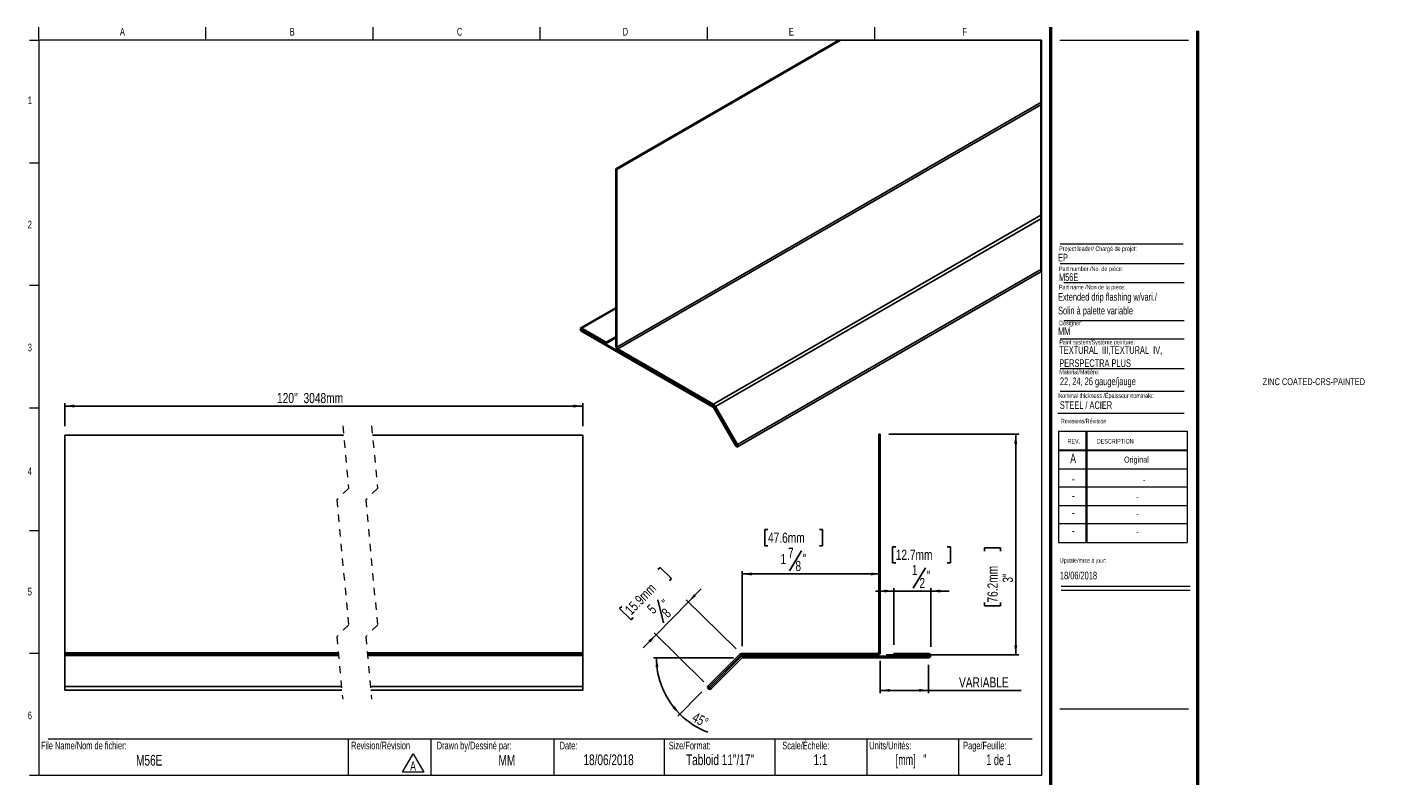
# Model space of a CAD drawing. Header units: inches. Extents: x 0.5 to 18.9, y 0.4 to 10.7.
import ezdxf

# ---------------------------------------------------------------- set-up
doc = ezdxf.new("R2010")
doc.units = ezdxf.units.IN
doc.header["$MEASUREMENT"] = 0
doc.linetypes.add('HIDDEN', pattern=[0.075, 0.05, -0.025])
doc.layers.add('FORMAT', color=7, linetype='Continuous')
doc.styles.add('SLDTEXTSTYLE0', font='TXT', dxfattribs={"width": 0.7})
doc.styles.add('SLDTEXTSTYLE1', font='TXT', dxfattribs={"width": 0.633333})
doc.styles.add('SLDTEXTSTYLE2', font='TXT', dxfattribs={"width": 0.625})
doc.styles.add('SLDTEXTSTYLE3', font='TXT', dxfattribs={"width": 0.75})
doc.dimstyles.new('SLDDIMSTYLE0', dxfattribs={"dimtxt": 0.137795, "dimasz": 0.13, "dimexe": 0, "dimexo": 0.0625, "dimgap": 0.034449, "dimtad": 1, "dimdec": 6, "dimrnd": 1e-09, "dimzin": 12, "dimdsep": 46, "dimlunit": 5, "dimtxsty": 'SLDTEXTSTYLE3', "dimsah": 1, "dimcen": 0.09, "dimadec": 0, "dimazin": 3, "dimtfac": 1, "dimtmove": 0, "dimatfit": 0, "dimfxl": 1, "dimfrac": 2, "dimtolj": 1, "dimtzin": 12, "dimarcsym": 0})
doc.dimstyles.new('SLDDIMSTYLE1', dxfattribs={"dimtxt": 0.137795, "dimasz": 0.13, "dimexe": 0, "dimexo": 0.0625, "dimgap": 0.034449, "dimtad": 1, "dimrnd": 1e-09, "dimzin": 12, "dimdsep": 46, "dimlunit": 5, "dimtxsty": 'SLDTEXTSTYLE3', "dimsah": 1, "dimcen": 0.09, "dimadec": 0, "dimazin": 3, "dimtfac": 1, "dimtofl": 0, "dimtmove": 0, "dimatfit": 3, "dimfxl": 1, "dimfrac": 2, "dimtolj": 1, "dimtzin": 12, "dimarcsym": 0})
doc.dimstyles.new('SLDDIMSTYLE2', dxfattribs={"dimtxt": 0.137795, "dimasz": 0.13, "dimexe": 0, "dimexo": 0.0625, "dimgap": 0.034449, "dimtad": 1, "dimdec": 6, "dimrnd": 1e-09, "dimzin": 12, "dimdsep": 46, "dimlunit": 5, "dimtxsty": 'SLDTEXTSTYLE3', "dimsah": 1, "dimcen": 0.09, "dimadec": 0, "dimazin": 3, "dimtfac": 1, "dimtofl": 0, "dimtmove": 0, "dimatfit": 3, "dimfxl": 1, "dimfrac": 2, "dimtolj": 1, "dimtzin": 12, "dimarcsym": 0})
doc.dimstyles.new('SLDDIMSTYLE3', dxfattribs={"dimtxt": 0.137795, "dimasz": 0.13, "dimexe": 0, "dimexo": 0.0625, "dimgap": 0.034449, "dimtad": 1, "dimdec": 4, "dimzin": 12, "dimdsep": 46, "dimlunit": 5, "dimtxsty": 'SLDTEXTSTYLE3', "dimsah": 1, "dimcen": 0.09, "dimazin": 3, "dimtfac": 1, "dimtofl": 0, "dimtmove": 0, "dimatfit": 3, "dimfxl": 1, "dimfrac": 2, "dimtolj": 1, "dimtzin": 12, "dimarcsym": 0})

# ---------------------------------------------------------------- blocks, each defined once
blk = doc.blocks.new('SW_NOTE_0')
at = {"color": 0, "linetype": 'Continuous', "lineweight": 0}
for p, q in [((-0.096, 0.015), (0.049, 0.266)), ((0.049, 0.266), (0.194, 0.015)), ((0.194, 0.015), (-0.096, 0.015))]:
    blk.add_line(p, q, dxfattribs=at)
at = {"color": 0, "linetype": 'Continuous', "lineweight": 0, "insert": (0.049, 0.161), "char_height": 0.125, "attachment_point": 2, "style": 'SLDTEXTSTYLE0'}
blk.add_mtext('A', dxfattribs=at)
blk = doc.blocks.new('SW_NOTE_1')
at = {"layer": 'FORMAT', "color": 0, "char_height": 0.10417, "attachment_point": 1, "style": 'SLDTEXTSTYLE0'}
for s, insert in [('TEXTURAL  III,TEXTURAL  IV,', (0, 0.134)), ('PERSPECTRA PLUS', (0, -0.044))]:
    blk.add_mtext(s, dxfattribs=dict(at, insert=insert))
blk = doc.blocks.new('_D')
at = {"layer": 'FORMAT', "color": 250, "true_color": 0x454545}
for p, q in [((12.271, 3.63), (12.229, 3.63)), ((12.229, 3.63), (12.229, 3.412)), ((12.972, 3.63), (13.014, 3.63)), ((13.014, 3.63), (13.014, 3.412)), ((12.229, 3.412), (12.271, 3.412)), ((12.676, 3.343), (12.51, 3.068)), ((13.014, 3.412), (12.972, 3.412)), ((12.246, 3.027), (11.996, 3.027)), ((12.246, 2.296), (12.246, 3.067)), ((12.246, 3.027), (12.746, 3.027)), ((12.746, 2.268), (12.746, 3.067)), ((12.746, 3.027), (12.996, 3.027))]:
    blk.add_line(p, q, dxfattribs=at)
for points in [[(12.246, 3.027), (12.116, 3.047), (12.116, 3.007)], [(12.746, 3.027), (12.876, 3.007), (12.876, 3.047)]]:
    blk.add_solid(points, dxfattribs=at)
at = {"layer": 'FORMAT', "color": 250, "true_color": 0x454545, "attachment_point": 1, "style": 'SLDTEXTSTYLE3'}
for s, insert, char_height in [('12.7mm', (12.271, 3.589), 0.1378), ('1', (12.491, 3.383), 0.138), ('2', (12.593, 3.205), 0.138), ('"', (12.695, 3.302), 0.138)]:
    blk.add_mtext(s, dxfattribs=dict(at, insert=insert, char_height=char_height))
blk = doc.blocks.new('_D_1')
at = {"layer": 'FORMAT'}
for p, q in [((12.179, 5.158), (13.942, 5.158)), ((13.902, 5.158), (13.902, 2.158)), ((13.477, 3.571), (13.477, 3.613)), ((13.477, 3.613), (13.696, 3.613)), ((13.696, 3.613), (13.696, 3.571)), ((13.477, 2.87), (13.477, 2.828)), ((13.477, 2.828), (13.696, 2.828)), ((13.696, 2.828), (13.696, 2.87)), ((12.14, 2.158), (13.942, 2.158))]:
    blk.add_line(p, q, dxfattribs=at)
for points in [[(13.902, 5.158), (13.882, 5.028), (13.922, 5.028)], [(13.902, 2.158), (13.922, 2.288), (13.882, 2.288)]]:
    blk.add_solid(points, dxfattribs=at)
at = {"layer": 'FORMAT', "char_height": 0.1378, "attachment_point": 1, "rotation": 90, "style": 'SLDTEXTSTYLE3'}
for s, insert in [('76.2mm', (13.518, 2.87)), ('3"', (13.725, 3.141))]:
    blk.add_mtext(s, dxfattribs=dict(at, insert=insert))
blk = doc.blocks.new('_D_2')
at = {"layer": 'FORMAT'}
for p, q in [((10.535, 3.862), (10.493, 3.862)), ((10.493, 3.862), (10.493, 3.644)), ((11.236, 3.862), (11.278, 3.862)), ((11.278, 3.862), (11.278, 3.644)), ((10.493, 3.644), (10.535, 3.644)), ((10.991, 3.575), (10.826, 3.3)), ((11.278, 3.644), (11.236, 3.644)), ((10.186, 2.276), (10.186, 3.299)), ((12.061, 3.259), (10.186, 3.259))]:
    blk.add_line(p, q, dxfattribs=at)
for points in [[(10.186, 3.259), (10.316, 3.239), (10.316, 3.279)], [(12.061, 3.259), (11.931, 3.279), (11.931, 3.239)]]:
    blk.add_solid(points, dxfattribs=at)
at = {"layer": 'FORMAT', "attachment_point": 1, "style": 'SLDTEXTSTYLE3'}
for s, insert, char_height in [('47.6mm', (10.535, 3.821), 0.1378), ('1', (10.705, 3.532), 0.138), ('7', (10.807, 3.615), 0.138), ('"', (11.01, 3.534), 0.138), ('8', (10.908, 3.437), 0.138)]:
    blk.add_mtext(s, dxfattribs=dict(at, insert=insert, char_height=char_height))
blk = doc.blocks.new('_D_3')
at = {"layer": 'FORMAT'}
for p, q in [((10.067, 2.121), (8.98, 2.121)), ((9.638, 1.655), (9.31, 1.326))]:
    blk.add_line(p, q, dxfattribs=at)
for start, end in [(180, 225), (225, 249.2286)]:
    blk.add_arc((10.104, 2.121), 1.085, start, end, dxfattribs=at)
for points in [[(9.02, 2.121), (9.007, 1.99), (9.047, 1.993)], [(9.337, 1.354), (9.266, 1.465), (9.236, 1.438)]]:
    blk.add_solid(points, dxfattribs=at)
at = {"layer": 'FORMAT', "insert": (9.556, 1.386), "char_height": 0.1378, "attachment_point": 1, "rotation": 331.9495, "style": 'SLDTEXTSTYLE3'}
blk.add_mtext('45°', dxfattribs=at)
blk = doc.blocks.new('_D_4')
at = {"layer": 'FORMAT'}
for p, q in [((12.061, 2.079), (12.061, 1.637)), ((12.717, 2.023), (12.717, 1.637)), ((12.061, 1.677), (12.717, 1.677)), ((12.717, 1.677), (13.974, 1.677))]:
    blk.add_line(p, q, dxfattribs=at)
for points in [[(12.061, 1.677), (12.191, 1.657), (12.191, 1.697)], [(12.717, 1.677), (12.587, 1.697), (12.587, 1.657)]]:
    blk.add_solid(points, dxfattribs=at)
at = {"layer": 'FORMAT', "insert": (13.131, 1.854), "char_height": 0.1378, "attachment_point": 1, "style": 'SLDTEXTSTYLE3'}
blk.add_mtext('VARIABLE', dxfattribs=at)
blk = doc.blocks.new('_D_5')
at = {"layer": 'FORMAT'}
for p, q in [((9.04, 3.319), (9.069, 3.349)), ((9.069, 3.349), (9.225, 3.196)), ((9.225, 3.196), (9.196, 3.166)), ((9.453, 2.879), (9.628, 3.057)), ((8.548, 2.819), (8.519, 2.789)), ((8.519, 2.789), (8.675, 2.636)), ((9.453, 2.879), (9.015, 2.434)), ((9.037, 2.906), (9.117, 2.595)), ((10.102, 2.241), (9.425, 2.907)), ((8.675, 2.636), (8.704, 2.666)), ((9.015, 2.434), (8.84, 2.255)), ((9.664, 1.795), (8.987, 2.461))]:
    blk.add_line(p, q, dxfattribs=at)
for points in [[(9.453, 2.879), (9.558, 2.958), (9.53, 2.986)], [(9.015, 2.434), (8.909, 2.355), (8.938, 2.327)]]:
    blk.add_solid(points, dxfattribs=at)
at = {"layer": 'FORMAT', "attachment_point": 1, "rotation": 45.4844, "style": 'SLDTEXTSTYLE3'}
for s, insert, char_height in [('15.9mm', (8.578, 2.79), 0.1378), ('5', (8.879, 2.803), 0.138), ('"', (9.079, 2.892), 0.138), ('8', (9.077, 2.751), 0.138)]:
    blk.add_mtext(s, dxfattribs=dict(at, insert=insert, char_height=char_height))
blk = doc.blocks.new('_D_6')
at = {"layer": 'FORMAT', "color": 250, "true_color": 0x454545}
for p, q in [((0.978, 5.267), (0.978, 5.582)), ((0.978, 5.542), (8.021, 5.542)), ((8.021, 5.267), (8.021, 5.582))]:
    blk.add_line(p, q, dxfattribs=at)
for points in [[(0.978, 5.542), (1.108, 5.522), (1.108, 5.562)], [(8.021, 5.542), (7.891, 5.562), (7.891, 5.522)]]:
    blk.add_solid(points, dxfattribs=at)
at = {"layer": 'FORMAT', "color": 250, "true_color": 0x454545, "insert": (3.863, 5.72), "char_height": 0.1378, "attachment_point": 1, "style": 'SLDTEXTSTYLE3'}
blk.add_mtext("120''  3048mm", dxfattribs=at)

msp = doc.modelspace()

# ---------------------------------------------------------------- linework, layer by layer
at = {"color": 7, "linetype": 'Continuous', "lineweight": 18}
for p, q in [((0.6262516, 10.5170732), (0.6262516, 10.6939449)), ((2.8970849, 10.5170732), (2.8970849, 10.6939449)), ((5.1679183, 10.5170732), (5.1679183, 10.6939449)), ((7.4387516, 10.5170732), (7.4387516, 10.6939449)), ((9.7095849, 10.6939449), (9.7095849, 10.5170732)), ((11.9804183, 10.6939449), (11.9804183, 10.5170732)), ((0.5012516, 10.5170732), (0.6262516, 10.5170732)), ((14.2512516, 10.5170732), (0.6262516, 10.5170732)), ((0.6262516, 10.5170732), (0.6262516, 0.5170732)), ((14.2512516, 10.5170732), (14.2512516, 0.5170732)), ((14.5012516, 10.5170732), (16.2512516, 10.5170732)), ((0.5012516, 8.8504065), (0.6262516, 8.8504065)), ((14.5052809, 7.4796461), (16.192868, 7.4796461)), ((14.5578273, 7.2228331), (16.192868, 7.2228331)), ((0.5012516, 7.1837398), (0.6262516, 7.1837398)), ((14.5578273, 6.7072972), (16.192868, 6.7072972)), ((14.5052809, 6.4574028), (16.192868, 6.4574028)), ((14.5052809, 6.0531641), (16.192868, 6.0531641)), ((14.5052809, 5.7453132), (16.192868, 5.7453132)), ((0.5012516, 5.5170732), (0.6262516, 5.5170732)), ((14.4754278, 5.446808), (16.192868, 5.446808)), ((14.4811999, 5.1987495), (16.2311999, 5.1987495)), ((14.4811999, 5.1987495), (14.4811999, 3.6887495)), ((14.8561999, 5.1987495), (14.8561999, 3.6887495)), ((14.8661999, 5.1987495), (14.8661999, 3.6887495)), ((16.2311999, 5.1987495), (16.2311999, 3.6887495)), ((14.4811999, 4.9487495), (16.2311999, 4.9487495)), ((14.4811999, 4.9387495), (16.2311999, 4.9387495)), ((14.4811999, 4.6887495), (16.2311999, 4.6887495)), ((16.2311999, 4.4387495), (14.4811999, 4.4387495)), ((14.4811999, 4.1887495), (16.2311999, 4.1887495)), ((16.2311999, 3.9387495), (14.4811999, 3.9387495)), ((0.5012516, 3.8504065), (0.6262516, 3.8504065)), ((14.4811999, 3.6887495), (16.2311999, 3.6887495)), ((14.5215385, 3.094666), (16.2715385, 3.094666)), ((14.5215385, 3.0386495), (16.2715385, 3.0386495)), ((0.5012516, 2.1837398), (0.6262516, 2.1837398)), ((0.7512516, 1.0170732), (14.1262516, 1.0170732)), ((4.8316802, 1.0170732), (4.8316802, 0.5170732)), ((5.9539324, 1.0170732), (5.9539324, 0.5170732)), ((7.6262516, 1.0170732), (7.6262516, 0.5170732)), ((9.1262516, 1.0170732), (9.1262516, 0.5170732)), ((10.6262516, 1.0170732), (10.6262516, 0.5170732)), ((11.8762516, 1.0170732), (11.8762516, 0.5170732)), ((13.1262516, 1.0170732), (13.1262516, 0.5170732)), ((0.6262516, 0.5170732), (0.5012516, 0.5170732)), ((14.2512516, 0.5170732), (0.6262516, 0.5170732))]:
    msp.add_line(p, q, dxfattribs=at)
at = {"color": 7, "linetype": 'Continuous', "lineweight": 50}
for p, q in [((14.3762516, 10.6939449), (14.3762516, 0.3920732)), ((16.3762516, 0.3920732), (16.3762516, 10.6420732))]:
    msp.add_line(p, q, dxfattribs=at)
at = {"color": 7, "linetype": 'Continuous', "lineweight": 25}
for p, q in [((8.4675768, 8.7677688), (11.4884387, 10.5116752)), ((8.4817176, 8.7596037), (11.5167228, 10.5116752)), ((8.4817176, 6.3421284), (14.243241, 9.668185)), ((8.495415, 6.3184051), (14.243241, 9.6365546)), ((8.4675768, 8.7677688), (8.4675768, 6.3502936)), ((8.4675768, 8.7677688), (8.4817176, 8.7596037)), ((8.4817176, 8.7596037), (8.4817176, 6.3421284)), ((9.7934, 5.5690937), (14.243241, 8.1379319)), ((9.8234017, 5.5374258), (14.243241, 8.0889446)), ((10.1217535, 5.0206653), (14.243241, 7.3999501)), ((10.1217512, 4.9877537), (14.243241, 7.3670397)), ((8.4675768, 6.8795089), (7.9896132, 6.6035875)), ((8.0038526, 6.6021772), (8.3372679, 6.4097023)), ((8.0038526, 6.5858469), (8.3372679, 6.3933708)), ((9.7942518, 5.5384208), (8.0038526, 6.571997)), ((9.7942518, 5.5220906), (8.0038526, 6.5556656)), ((8.3372679, 6.4097023), (8.4675768, 6.4849273)), ((8.3372679, 6.3933708), (8.4675768, 6.4685959)), ((8.3372679, 6.4097023), (8.3372679, 6.3933708)), ((8.495415, 6.3184051), (9.7934, 5.5690937)), ((8.495415, 6.3020748), (9.7934, 5.5527635)), ((9.8234017, 5.5374258), (10.1217535, 5.0206653)), ((10.0932536, 5.0042072), (9.7942518, 5.5220906)), ((10.1032526, 5.0099822), (9.8042532, 5.5278645)), ((9.8134004, 5.5316508), (10.1117521, 5.0148902)), ((0.977867, 5.1486702), (4.7665987, 5.1486702)), ((0.977867, 5.1486702), (0.977867, 2.1880402)), ((5.1603007, 5.1486702), (8.0209294, 5.1486702)), ((8.0209294, 5.1486702), (8.0209294, 2.1880402)), ((12.0612998, 5.1582161), (12.0412998, 5.1582161)), ((12.0412998, 5.1582161), (12.0412998, 2.1975862)), ((12.0612998, 5.1582161), (12.0612998, 2.1975862)), ((0.977867, 2.1880402), (4.6964905, 2.1880402)), ((0.977867, 2.1880402), (0.977867, 2.1686701)), ((0.977867, 2.1686701), (4.6982833, 2.1686701)), ((0.977867, 2.1686701), (0.977867, 2.1510965)), ((0.977867, 2.1510965), (4.6999095, 2.1510965)), ((0.977867, 2.1510965), (0.977867, 1.7291631)), ((5.0901925, 2.1880402), (8.0209294, 2.1880402)), ((5.0919853, 2.1686701), (8.0209294, 2.1686701)), ((5.0936115, 2.1510965), (8.0209294, 2.1510965)), ((8.0209294, 2.1880402), (8.0209294, 2.1686701)), ((8.0209294, 2.1686701), (8.0209294, 2.1510965)), ((8.0209294, 2.1510965), (8.0209294, 1.7291631)), ((10.1438734, 2.1606425), (9.72194, 1.7387091)), ((10.1580156, 2.1465003), (9.7360821, 1.7245669)), ((9.7481029, 1.7125461), (10.1709528, 2.135396)), ((9.7622451, 1.698404), (10.1850949, 2.1212538)), ((10.1850949, 2.1412538), (12.717102, 2.1412538)), ((10.1850949, 2.1212538), (12.717102, 2.1212538)), ((12.0219297, 2.1782161), (10.1862998, 2.1782161)), ((12.0219297, 2.1582161), (10.1862998, 2.1582161)), ((12.717102, 2.1782161), (12.2455831, 2.1782161)), ((12.2455831, 2.1782161), (12.2455831, 2.1582161)), ((12.717102, 2.1582161), (12.2455831, 2.1582161)), ((0.977867, 1.7291631), (0.977867, 1.6805105)), ((0.977867, 1.7291631), (4.73896, 1.7291631)), ((0.977867, 1.6805105), (4.7434632, 1.6805105)), ((5.1326596, 1.7291631), (8.0209294, 1.7291631)), ((5.1371628, 1.6805105), (8.0209294, 1.6805105)), ((8.0209294, 1.7291631), (8.0209294, 1.6805105))]:
    msp.add_line(p, q, dxfattribs=at)
at = {"color": 8, "linetype": 'Continuous', "lineweight": 25}
for p, q in [((8.0038526, 6.6021772), (8.4675768, 6.8698783)), ((8.0038526, 6.571997), (8.0158487, 6.578922)), ((9.7942518, 5.5384208), (9.8041335, 5.5441243)), ((9.8042532, 5.5278645), (9.8127433, 5.5327666)), ((10.1032526, 5.0099822), (10.1117545, 5.0148891))]:
    msp.add_line(p, q, dxfattribs=at)
at = {"color": 7, "linetype": 'HIDDEN', "lineweight": 18}
for p, q in [((4.7550309, 5.2736701), (4.8337711, 4.4228704)), ((5.1487317, 5.2736701), (5.2274719, 4.4228704)), ((4.8337711, 4.4228704), (4.6762908, 4.2653901)), ((4.6762908, 4.2653901), (4.8337711, 2.5637906)), ((5.2274719, 4.4228704), (5.0699916, 4.2653901)), ((5.0699916, 4.2653901), (5.2274719, 2.5637906)), ((4.8337711, 2.5637906), (4.6762908, 2.4063103)), ((4.6762908, 2.4063103), (4.7550309, 1.5555106)), ((5.2274719, 2.5637906), (5.0699916, 2.4063103)), ((5.0699916, 2.4063103), (5.1487317, 1.5555106))]:
    msp.add_line(p, q, dxfattribs=at)
at = {"color": 7, "linetype": 'Continuous', "lineweight": 18, "flags": 128}
msp.add_lwpolyline([(14.243241, 7.3670397), (14.243241, 7.3999501), (14.243241, 8.0889446), (14.243241, 8.1379319), (14.243241, 9.6365546), (14.243241, 9.668185), (14.243241, 10.5116752), (11.5167228, 10.5116752), (11.4884387, 10.5116752)], dxfattribs=at)
at = {"color": 7, "linetype": 'Continuous', "lineweight": 25, "flags": 128}
for points in [[(8.0038526, 6.5556656), (7.9961463, 6.5618854), (7.9896132, 6.5706982), (7.9852485, 6.5807629), (7.9837138, 6.5905484), (7.9852485, 6.5985622), (7.9896132, 6.6035875), (7.9961463, 6.604857), (8.0038526, 6.6021772)], [(8.0038526, 6.571997), (8.0015576, 6.5738485), (7.9996123, 6.5764733), (7.9983122, 6.5794699), (7.997857, 6.5823833), (7.9983122, 6.5847698), (7.9996123, 6.586267), (8.0015576, 6.5866448), (8.0038526, 6.5858469)], [(10.1217535, 5.0206653), (10.1261206, 5.0105935), (10.1276553, 5.0008022), (10.1261206, 4.9927825), (10.1217535, 4.9877549), (10.1152158, 4.9864842), (10.1075024, 4.989164), (10.0997913, 4.9953885), (10.0932536, 5.0042072)], [(10.1117521, 5.0148902), (10.1130569, 5.0118865), (10.1135144, 5.0089661), (10.1130569, 5.0065749), (10.1117521, 5.0050742), (10.1098021, 5.0046964), (10.1075024, 5.0054955), (10.1052027, 5.0073517), (10.1032526, 5.0099822)]]:
    msp.add_lwpolyline(points, dxfattribs=at)
at = {"color": 7, "linetype": 'Continuous', "lineweight": 25}
for centre, radius, start, end in [((8.528013, 6.35304), 0.0604986, 182.60190439, 237.39645046), ((8.5114541, 6.3434817), 0.0297673, 182.6056268, 237.39673188), ((9.7476049, 5.4956625), 0.086541, 28.85437791, 58.05048432), ((9.7628792, 5.503821), 0.0576792, 28.84835753, 58.05214747), ((9.779002, 5.5139568), 0.0288278, 28.84477647, 58.06244082), ((10.1862998, 2.1182161), 0.06, 90, 135), ((10.1862998, 2.1182161), 0.04, 90, 135), ((10.1850949, 2.1212538), 0.02, 90, 135), ((12.0219297, 2.1975862), 0.0393701, 270, 0), ((12.0219297, 2.1975862), 0.0193701, 270, 0), ((12.717102, 2.1497349), 0.0284811, 270, 90), ((12.717102, 2.1497349), 0.0084811, 270, 90), ((9.7420925, 1.7185565), 0.0285, 135, 315), ((9.7420925, 1.7185565), 0.0085, 135, 315)]:
    msp.add_arc(centre, radius, start, end, dxfattribs=at)
at = {"layer": 'FORMAT', "color": 250, "lineweight": 18, "true_color": 0x454545}
for p, q in [((14.5052809, 7.7477891), (16.1756542, 7.7477891)), ((12.7255831, 2.1497349), (12.7455831, 2.1497349))]:
    msp.add_line(p, q, dxfattribs=at)
at = {"layer": 'FORMAT', "lineweight": 18}
msp.add_line((14.5012516, 1.4265536), (16.2512516, 1.4265536), dxfattribs=at)

# ---------------------------------------------------------------- block references
at = {"color": 7, "linetype": 'Continuous', "lineweight": 0}
msp.add_blockref('SW_NOTE_0', (5.6629239, 0.5500403), dxfattribs=at)
at = {"layer": 'FORMAT'}
msp.add_blockref('SW_NOTE_1', (14.4936793, 6.2219515), dxfattribs=at)

# ---------------------------------------------------------------- texts
at = {"color": 7, "linetype": 'Continuous', "lineweight": 0}
for s, insert, char_height, attachment_point, style in [('A', (1.7614258, 10.6839024), 0.1041667, 2, 'SLDTEXTSTYLE0'), ('B', (4.0695891, 10.6839024), 0.1041667, 2, 'SLDTEXTSTYLE0'), ('C', (6.3441318, 10.6839024), 0.1041667, 2, 'SLDTEXTSTYLE0'), ('D', (8.5974733, 10.6839024), 0.1041667, 2, 'SLDTEXTSTYLE0'), ('E', (10.8526565, 10.6839024), 0.1041667, 2, 'SLDTEXTSTYLE0'), ('F', (13.2074254, 10.6839024), 0.1041667, 2, 'SLDTEXTSTYLE0'), ('1', (0.5037246, 9.7518248), 0.1041667, 2, 'SLDTEXTSTYLE0'), ('2', (0.5037246, 8.0618626), 0.1041667, 2, 'SLDTEXTSTYLE0'), ('EP', (14.4770103, 7.6126145), 0.10416667, 1, 'SLDTEXTSTYLE0'), ('Project leader/ Chargé de projet:', (14.4927736, 7.7128037), 0.0625, 1, 'SLDTEXTSTYLE0'), ('Part number /No. de pièce:', (14.4892638, 7.4395042), 0.0625, 1, 'SLDTEXTSTYLE0'), ('M56E', (14.4892638, 7.3462932), 0.10416667, 1, 'SLDTEXTSTYLE0'), ('Designer:', (14.4927736, 6.7027068), 0.0625, 1, 'SLDTEXTSTYLE0'), ('MM', (14.4770103, 6.6115619), 0.10416667, 1, 'SLDTEXTSTYLE0'), ('3', (0.5037246, 6.3910002), 0.1041667, 2, 'SLDTEXTSTYLE0'), ('Paint system/Système peinture:', (14.4936793, 6.4423393), 0.0625, 1, 'SLDTEXTSTYLE0'), ('ZINC COATED-CRS-PAINTED', (17.2579034, 5.920721), 0.09375, 1, 'SLDTEXTSTYLE0'), ('Nominal thickness /Épaisseur nominale:', (14.4802784, 5.7152135), 0.0625, 1, 'SLDTEXTSTYLE0'), ('STEEL / ACIER', (14.5019361, 5.6065758), 0.104166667, 1, 'SLDTEXTSTYLE0'), ('Revisions/Révision', (14.5156012, 5.3694188), 0.0625, 1, 'SLDTEXTSTYLE0'), ('REV.', (14.6062312, 5.0951297), 0.0625, 1, 'SLDTEXTSTYLE0'), ('DESCRIPTION', (15.0041424, 5.0951297), 0.0625, 1, 'SLDTEXTSTYLE0'), ('A', (14.6820414, 4.8942809), 0.125, 2, 'SLDTEXTSTYLE0'), ('Original', (15.5419694, 4.8554617), 0.08333333, 2, 'SLDTEXTSTYLE0'), ('4', (0.5037246, 4.7085424), 0.1041667, 2, 'SLDTEXTSTYLE0'), ('-', (14.6833579, 4.6174037), 0.125, 2, 'SLDTEXTSTYLE0'), ('-', (15.6471739, 4.5785845), 0.0833333, 2, 'SLDTEXTSTYLE0'), ('-', (14.6833579, 4.3881653), 0.125, 2, 'SLDTEXTSTYLE0'), ('-', (15.5556728, 4.3493461), 0.0833333, 2, 'SLDTEXTSTYLE0'), ('-', (14.6833579, 4.1569001), 0.125, 2, 'SLDTEXTSTYLE0'), ('-', (15.5556728, 4.118081), 0.0833333, 2, 'SLDTEXTSTYLE0'), ('-', (14.6833579, 3.9142956), 0.125, 2, 'SLDTEXTSTYLE0'), ('-', (15.5556728, 3.8754764), 0.0833333, 2, 'SLDTEXTSTYLE0'), ('Update/mise à jour:', (14.5009021, 3.4746831), 0.0625, 1, 'SLDTEXTSTYLE0'), ('18/06/2018', (14.5029298, 3.2903145), 0.10416667, 1, 'SLDTEXTSTYLE0'), ('5', (0.5037246, 3.0715769), 0.1041667, 2, 'SLDTEXTSTYLE0'), ('6', (0.5037246, 1.3878409), 0.1041667, 2, 'SLDTEXTSTYLE0'), ('File Name/Nom de fichier:', (0.6549319, 0.9786785), 0.104166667, 1, 'SLDTEXTSTYLE0'), ('Revision/Révision', (4.8700984, 0.9786785), 0.104166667, 1, 'SLDTEXTSTYLE0'), ('Drawn by/Dessiné par:', (6.0332993, 0.9786785), 0.104166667, 1, 'SLDTEXTSTYLE0'), ('Date:', (7.7035091, 0.9786785), 0.10416667, 1, 'SLDTEXTSTYLE0'), ('Size/Format:', (9.1875093, 0.9786785), 0.104166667, 1, 'SLDTEXTSTYLE0'), ('Scale/Échelle:', (10.7293877, 0.9786785), 0.104166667, 1, 'SLDTEXTSTYLE0'), ('Units/Unités:', (11.9111167, 0.9786785), 0.104166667, 1, 'SLDTEXTSTYLE0'), ('Page/Feuille:', (13.1879976, 0.9786785), 0.104166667, 1, 'SLDTEXTSTYLE0'), ('M56E', (2.1263562, 0.7993968), 0.14583333, 2, 'SLDTEXTSTYLE0'), ('MM', (6.9863934, 0.7993968), 0.14583333, 2, 'SLDTEXTSTYLE0'), ('18/06/2018', (8.3687858, 0.805962), 0.14583333, 2, 'SLDTEXTSTYLE0'), ('Tabloid 11"/17"', (9.8831067, 0.805962), 0.145833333, 2, 'SLDTEXTSTYLE0'), ('1:1', (11.2474421, 0.805962), 0.14583333, 2, 'SLDTEXTSTYLE0'), ('[mm]   "', (12.4789981, 0.805962), 0.14583333, 2, 'SLDTEXTSTYLE2'), ('1 de 1', (13.6742198, 0.805962), 0.14583333, 2, 'SLDTEXTSTYLE1')]:
    msp.add_mtext(s, dxfattribs=dict(at, insert=insert, char_height=char_height, attachment_point=attachment_point, style=style))
at = {"layer": 'FORMAT', "attachment_point": 1, "style": 'SLDTEXTSTYLE0'}
for s, insert, char_height in [('Part name /Non de la pièce:', (14.4892638, 7.1904184), 0.0625), ('Extended drip flashing w/vari./', (14.4770103, 7.0784856), 0.104166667), ('Solin à palette variable', (14.4770103, 6.8922265), 0.104166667), ('Material/Matière:', (14.4936793, 6.0368173), 0.0625), ('22, 24, 26 gauge/jauge', (14.503118, 5.9304258), 0.104166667)]:
    msp.add_mtext(s, dxfattribs=dict(at, insert=insert, char_height=char_height))

# ---------------------------------------------------------------- dimensions: what is measured, and where the dimension line sits
at = {"layer": 'FORMAT', "color": 250, "true_color": 0x454545}
dim = msp.add_linear_dim(base=(8.0209294, 5.5423709), p1=(0.977867, 5.1486701), p2=(8.0209294, 5.1486701), text="120''  3048mm", dimstyle='SLDDIMSTYLE1', dxfattribs=at)
dim.commit()
dim.dimension.update_dxf_attribs({"geometry": '_D_6', "text_midpoint": (4.4787659, 5.5423709), "dimtype": 160})
at = {"layer": 'FORMAT'}
for base, p1, p2, angle, dimstyle, picture, middle in [((13.9021665, 2.1582161), (12.0612998, 5.1582161), (12.0219297, 2.1582161), 90, 'SLDDIMSTYLE1', '_D_1', (13.9021665, 3.2201155)), ((9.0148412, 2.4335124), (10.1862998, 2.1582161), (9.7481029, 1.7125461), 45.48442388, 'SLDDIMSTYLE0', '_D_5', (9.224014, 2.6462525))]:
    dim = msp.add_linear_dim(base=base, p1=p1, p2=p2, angle=angle, dimstyle=dimstyle, dxfattribs=at)
    dim.commit()
    dim.dimension.update_dxf_attribs({"geometry": picture, "text_midpoint": middle, "dimtype": 160})
dim = msp.add_linear_dim(base=(10.1862998, 3.2591566), p1=(12.0612998, 2.1975862), p2=(10.1862998, 2.1582161), dimstyle='SLDDIMSTYLE2', dxfattribs=at)
dim.commit()
dim.dimension.update_dxf_attribs({"geometry": '_D_2', "text_midpoint": (10.8858583, 3.2591566), "dimtype": 160})
at = {"layer": 'FORMAT', "color": 250, "true_color": 0x454545}
dim = msp.add_linear_dim(base=(12.7455831, 3.0272318), p1=(12.2455831, 2.1782161), p2=(12.7455831, 2.1497349), dimstyle='SLDDIMSTYLE0', dxfattribs=at)
dim.commit()
dim.dimension.update_dxf_attribs({"geometry": '_D', "text_midpoint": (12.6214229, 3.0272318), "dimtype": 160})
at = {"layer": 'FORMAT'}
dim = msp.add_angular_dim_2l(base=(9.1022847, 1.706129), line1=((10.1438734, 2.1606425), (9.72194, 1.7387091)), line2=((10.1850949, 2.1212538), (12.717102, 2.1212538)), dimstyle='SLDDIMSTYLE3', dxfattribs=at)
dim.commit()
dim.dimension.update_dxf_attribs({"geometry": '_D_3', "text_midpoint": (9.5943697, 1.1639052), "dimtype": 162})
dim = msp.add_linear_dim(base=(12.717102, 1.6766361), p1=(12.0612998, 2.1975862), p2=(12.717102, 2.1412538), text='VARIABLE', dimstyle='SLDDIMSTYLE1', dxfattribs=at)
dim.commit()
dim.dimension.update_dxf_attribs({"geometry": '_D_4', "text_midpoint": (13.5522671, 1.6766361), "dimtype": 160})

doc.saveas('drawing.dxf')
